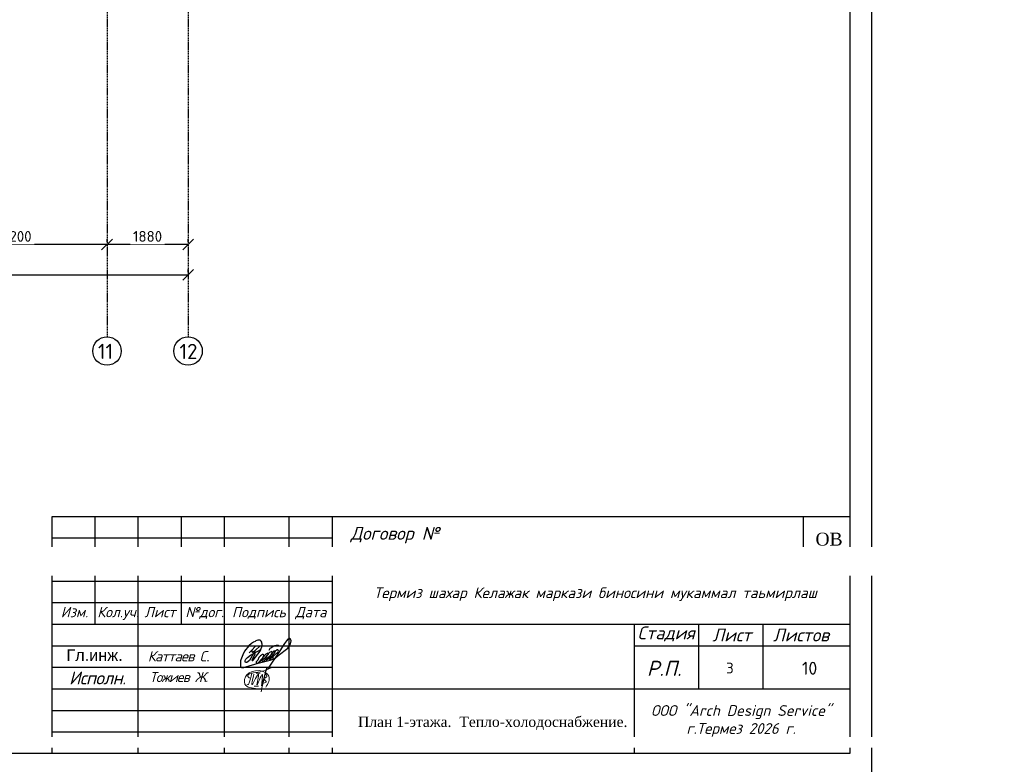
# Model space of a CAD drawing. Header units: inches. Extents: x 8001 to 766003, y -84601 to 563258.
# Tile 91 of 169: x 269355 to 292189, y 406623 to 423892. Entities that reach past the tile are written whole.
import ezdxf
from ezdxf import colors
from ezdxf.entities.mleader import LeaderData, LeaderLine
from ezdxf.math import Vec2, Vec3

# ---------------------------------------------------------------- set-up
doc = ezdxf.new("R2010")
doc.units = ezdxf.units.IN
doc.header["$MEASUREMENT"] = 0
doc.linetypes.add('Dashed', pattern=[19.05, 12.7, -6.35])
for name, color, linetype, lineweight in [('-N1-B1-', 5, 'Continuous', 50), ('_0', 7, 'Continuous', 15), ('текст', 7, 'Continuous', 25), ('ФВС-3', 7, 'Continuous', 25)]:
    doc.layers.add(name, color=color, linetype=linetype, lineweight=lineweight)
doc.layers.add('liniya', color=7, linetype='Continuous')
doc.layers.add('PDF_Text', color=7, linetype='Continuous', true_color=0x002eb8)
doc.styles.add('ISOCPEUR_1.00', font='isocpeui.ttf')
doc.styles.add('MyStyle', font='isocpeur.ttf', dxfattribs={"height": 400})
doc.styles.add('OOO-Kazar', font='txt')
doc.styles.add('PDF ISOCPEUR', font='isocpeur.ttf')
doc.styles.add('seviyorum', font='times.ttf')
doc.styles.get("Standard").update_dxf_attribs({"font": 'arial.ttf'})
doc.styles.add('Text style', font='isocpeur.ttf', dxfattribs={"height": 250})
doc.styles.add('TIMES', font='times.ttf')
doc.dimstyles.new('Dim Style', dxfattribs={"dimtxt": 250, "dimasz": 250, "dimexe": 125, "dimexo": 62.5, "dimgap": 62.5, "dimtad": 1, "dimdec": 0, "dimtxsty": 'Text style', "dimblk": 'OBLIQUE', "dimcen": 250, "dimclrd": 256, "dimclre": 256, "dimclrt": 256, "dimadec": 0, "dimazin": 0, "dimtfac": 1, "dimtdec": 0, "dimtmove": 0, "dimatfit": 3, "dimldrblk": 'OBLIQUE', "dimfxl": 1, "dimlwd": -1, "dimlwe": -1, "dimarcsym": 0})

# ---------------------------------------------------------------- blocks, each defined once
blk = doc.blocks.new('_Oblique')
at = {"color": 0, "linetype": 'ByBlock', "lineweight": -2}
blk.add_line((-0.5, -0.5), (0.5, 0.5), dxfattribs=at)
blk = doc.blocks.new('*D221')
at = {"transparency": 16777216}
for p, q in [((248648, 177079), (248648, 177142)), ((250528, 177017), (248648, 177017)), ((250528, 177079), (250528, 177142))]:
    blk.add_line(p, q, dxfattribs=at)
at = {"layer": 'Defpoints', "color": 0, "transparency": 16777216}
for p in [(248648, 177017), (248648, 177017), (250528, 177017)]:
    blk.add_point(p, dxfattribs=at)
at = {"transparency": 16777216, "xscale": 250, "yscale": 250, "zscale": 250, "rotation": 180}
blk.add_blockref('_Oblique', (248648, 177017), dxfattribs=at)
at = {"transparency": 16777216, "xscale": 250, "yscale": 250, "zscale": 250}
blk.add_blockref('_Oblique', (250528, 177017), dxfattribs=at)
at = {"transparency": 16777216, "insert": (249588, 177204), "char_height": 250, "attachment_point": 5, "style": 'Text style', "bg_fill": 3, "box_fill_scale": 1.25, "bg_fill_color": 256, "bg_fill_true_color": 13158600, "bg_fill_transparency": 0}
blk.add_mtext('1880', dxfattribs=at)
blk = doc.blocks.new('*D222')
at = {"transparency": 16777216}
for p, q in [((244448, 177079), (244448, 177142)), ((248648, 177017), (244448, 177017)), ((248648, 177079), (248648, 177142))]:
    blk.add_line(p, q, dxfattribs=at)
at = {"layer": 'Defpoints', "color": 0, "transparency": 16777216}
for p in [(244448, 177017), (244448, 177017), (248648, 177017)]:
    blk.add_point(p, dxfattribs=at)
at = {"transparency": 16777216, "xscale": 250, "yscale": 250, "zscale": 250, "rotation": 180}
blk.add_blockref('_Oblique', (244448, 177017), dxfattribs=at)
at = {"transparency": 16777216, "xscale": 250, "yscale": 250, "zscale": 250}
blk.add_blockref('_Oblique', (248648, 177017), dxfattribs=at)
at = {"transparency": 16777216, "insert": (246548, 177204), "char_height": 250, "attachment_point": 5, "style": 'Text style', "bg_fill": 3, "box_fill_scale": 1.25, "bg_fill_color": 256, "bg_fill_true_color": 13158600, "bg_fill_transparency": 0}
blk.add_mtext('4200', dxfattribs=at)
blk = doc.blocks.new('*D230')
at = {"transparency": 16777216}
for p, q in [((176598, 176387), (176598, 176186)), ((176598, 176311), (250528, 176311)), ((250528, 176374), (250528, 176436))]:
    blk.add_line(p, q, dxfattribs=at)
at = {"layer": 'Defpoints', "color": 0, "transparency": 16777216}
for p in [(176598, 176450), (250528, 176311), (250528, 176311)]:
    blk.add_point(p, dxfattribs=at)
at = {"transparency": 16777216, "xscale": 250, "yscale": 250, "zscale": 250, "rotation": 180}
blk.add_blockref('_Oblique', (176598, 176311), dxfattribs=at)
at = {"transparency": 16777216, "xscale": 250, "yscale": 250, "zscale": 250}
blk.add_blockref('_Oblique', (250528, 176311), dxfattribs=at)
at = {"transparency": 16777216, "insert": (213563, 176499), "char_height": 250, "attachment_point": 5, "style": 'Text style', "bg_fill": 3, "box_fill_scale": 1.25, "bg_fill_color": 256, "bg_fill_true_color": 13158600, "bg_fill_transparency": 0}
blk.add_mtext('74330', dxfattribs=at)
blk = doc.blocks.new('gfnfd')
at = {"layer": '_0', "color": 5, "ltscale": 100}
for points in [[(6520817.7, 2413293.9), (6520848.3, 2413293.6)], [(6520801, 2413191.6), (6520834.5, 2413191.6)]]:
    blk.add_lwpolyline(points, dxfattribs=at)
blk.add_arc((6518800.2, 2413812.4), 2051.1, 342.79532, 345.32891, dxfattribs=at)
for points in [[(6520891.3, 2413186), (6520915, 2413229.1), (6520915.3, 2413268.7), (6520745.7, 2413281.4), (6520730.3, 2413208), (6520826.7, 2413172.7)], [(6520765.3, 2413254.6), (6520754.2, 2413268.5), (6520847.3, 2413304.6), (6520939, 2413338.6)], [(6520800.2, 2413285.4), (6520787, 2413204.9), (6520836.4, 2413284.7), (6520823.2, 2413202), (6520865.6, 2413283.3), (6520858, 2413196.4), (6520894.9, 2413321.6), (6520855, 2413150)], [(6520887.9, 2413287.6), (6520900.4, 2413265.9), (6520878.9, 2413249.6), (6520895.2, 2413224), (6520870, 2413212.6), (6520870.2, 2413206.7)], [(6520759.5, 2413205.7), (6520745.6, 2413203.3)]]:
    blk.add_spline(points, degree=3, dxfattribs=at)
blk = doc.blocks.new('rrwerewrewrewrew')
at = {"color": 5}
for points in [[(387872, 564817), (385461, 560165, 0.5555675), (386382, 560107), (391670, 566719), (392907, 570003, 0.1652467), (392907, 572723, 0.4373519), (390680, 575054, 0.1925367), (387853, 574100), (386571, 573489), (385290, 572586), (383117, 570710), (380078, 566719), (378699, 564105), (377285, 560326), (377078, 559578, 0.0785228), (377003, 555809, 0.2301942), (377694, 554621, 0.0887128), (377781, 554616, 0.0887128), (379419, 554812, 0.0887128), (381084, 555304), (390088, 557920), (399004, 560086), (402154, 561376)], [(387980, 570424), (385421, 567493, 0.2289988), (385508, 566433, 0.4148871), (386276, 566280), (387929, 567230), (391574, 570827), (387929, 567230), (383602, 559965), (381685, 558391), (380818, 558391), (380448, 559062), (380582, 559876), (380932, 560780), (382245, 562139), (384351, 563843), (392166, 568035)], [(390507, 558635), (395529, 562210), (397057, 563852), (397766, 564614), (397257, 565308), (395804, 564684), (393930, 562390), (393187, 560845, 0.2425571), (393041, 559580, 0.403283), (393704, 559264), (399431, 563972), (400603, 565962), (400228, 566548), (398635, 565939), (397633, 564795), (395782, 562481), (395782, 560295), (396385, 560295), (399478, 562450), (401915, 565049, 0.0481341), (402290, 566969, 0.1195267), (400636, 565910), (398470, 562543), (398470, 560904), (398892, 560600), (405033, 566245, 0.1215434), (405033, 567557, 0.358457), (404400, 567908, 0.1500372), (402713, 566737), (401915, 565049), (401358, 564455, 0.1033271), (401119, 561843, 0.5753384), (401471, 561164, 0.1529521), (402959, 561934), (404869, 563552), (412161, 569153), (414224, 572291), (414531, 574421), (414044, 575728), (413253, 576151), (412242, 575691), (411129, 574552), (409777, 572512), (406098, 567138), (396979, 553520)], [(398349, 567683, -0.1723995), (399516, 569357, -0.0937472), (402528, 571150, -0.2781187), (405794, 570727)], [(393348, 564247, 0.1582973), (390735, 562114), (389962, 560238), (388831, 559169, 0.4981733), (388831, 558274, 0.2094685), (389828, 557885), (393236, 561652), (394204, 563658, 0.4643233), (393929, 564350), (393348, 564299), (393348, 564247)]]:
    blk.add_lwpolyline(points, format="xyb", dxfattribs=at)
blk.add_lwpolyline([(385421, 567493), (383513, 565557)], dxfattribs=at)
blk = doc.blocks.new('_None')
blk = doc.blocks.new('sjjg')
at = {"color": 1, "linetype": 'Dashed', "ltscale": 2}
for p, q in [((248647.8, 228095.7), (248647.8, 174874.9)), ((250527.8, 228095.7), (250527.8, 174874.9))]:
    blk.add_line(p, q, dxfattribs=at)
for centre in [(248647.8, 174544.9), (250527.8, 174544.9)]:
    blk.add_circle(centre, 330)
at = {"layer": 'PDF_Text', "color": 0, "style": 'PDF ISOCPEUR'}
for s, p in [('11', (248436.6, 174361.2)), ('12', (250328.3, 174359.9))]:
    blk.add_text(s, height=351.72, dxfattribs=at).set_placement(p)
dim = blk.add_linear_dim(base=(248647.8, 177016.5), p1=(250527.8, 177016.5), p2=(248647.8, 177016.5), dimstyle='Dim Style', override={"dimtfill": 1, "dimarcsym": 1})
dim.commit()
dim.dimension.update_dxf_attribs({"geometry": '*D221', "text_midpoint": (249587.8, 177204)})
dim = blk.add_linear_dim(base=(250527.8, 176311.2), p1=(176597.8, 176450), p2=(250527.8, 176311.2), text='74330', dimstyle='Dim Style', override={"dimtfill": 1, "dimarcsym": 1})
dim.commit()
dim.dimension.update_dxf_attribs({"geometry": '*D230', "text_midpoint": (213562.8, 176498.7)})
dim = blk.add_linear_dim(base=(244447.8, 177016.5), p1=(248647.8, 177016.5), p2=(244447.8, 177016.5), dimstyle='Dim Style', override={"dimtfill": 1, "dimarcsym": 1})
dim.commit()
dim.dimension.update_dxf_attribs({"geometry": '*D222', "text_midpoint": (246547.8, 177204)})

msp = doc.modelspace()

# ---------------------------------------------------------------- linework, layer by layer
at = {"color": 7, "linetype": 'Continuous'}
for p, q in [((270105.77, 412372.808), (288605.77, 412372.808)), ((271105.77, 409872.808), (271105.77, 412372.808)), ((272105.77, 406872.808), (272105.77, 412372.808)), ((273105.77, 409872.808), (273105.77, 412372.808)), ((274105.77, 406872.808), (274105.77, 412372.808)), ((275605.77, 406872.808), (275605.77, 412372.808)), ((276605.77, 406872.808), (276605.77, 412372.808)), ((276605.77, 411372.808), (288605.77, 411372.808)), ((270105.77, 410372.808), (276605.77, 410372.808)), ((270105.77, 409872.808), (276605.77, 409872.808)), ((276605.77, 409872.808), (288605.77, 409872.808)), ((283605.77, 409872.808), (283605.77, 406872.808)), ((285105.77, 408372.808), (285105.77, 409872.808)), ((286599.932, 408372.808), (286599.932, 409872.808)), ((283605.77, 409372.808), (288605.77, 409372.808)), ((276605.77, 408372.808), (288605.77, 408372.808))]:
    msp.add_line(p, q, dxfattribs=at)
at = {"linetype": 'ByBlock', "ltscale": 0.1}
msp.add_line((287525.77, 412372.808), (287525.77, 411372.808), dxfattribs=at)
for points in [[(189105.77, 475772.808), (289105.77, 475772.808), (289105.77, 406372.808), (189105.77, 406372.808)], [(191105.77, 475272.808), (288605.77, 475272.808), (288605.77, 406872.808), (191105.77, 406872.808)]]:
    msp.add_lwpolyline(points, close=True)
msp.add_lwpolyline([(270105.77, 412372.808), (288605.77, 412372.808), (288605.77, 406872.808), (270105.77, 406872.808)], close=True, dxfattribs=at)
at = {"color": 7, "linetype": 'Continuous'}
for points in [[(270105.77, 411872.808), (276605.77, 411872.808)], [(270105.77, 411372.808), (276605.77, 411372.808)], [(270105.77, 410872.808), (276605.77, 410872.808)], [(270105.77, 409372.808), (276605.77, 409372.808)], [(270105.77, 408872.808), (276605.77, 408872.808)], [(270105.77, 408372.808), (276605.77, 408372.808)], [(270105.77, 407872.808), (276605.77, 407872.808)], [(270105.77, 407372.808), (276605.77, 407372.808)]]:
    msp.add_lwpolyline(points, dxfattribs=at)

# ---------------------------------------------------------------- block references
at = {"color": 6, "xscale": 0.03125, "yscale": 0.03125, "zscale": 0.03125}
msp.add_blockref('rrwerewrewrewrew', (262694.132, 391533.003), dxfattribs=at)
at = {"layer": '_0', "xscale": 3, "yscale": 3, "zscale": 3}
msp.add_blockref('gfnfd', (-19287613.564, -6831142.825), dxfattribs=at)

# ---------------------------------------------------------------- texts
at = {"color": 0, "lineweight": 30, "style": 'TIMES'}
msp.add_text('План 1-этажа.  Тепло-холодоснабжение. ', height=240, dxfattribs=at).set_placement((277200.592, 407489.236))
at = {"insert": (272325.77, 409128.123), "char_height": 240, "width": 2180, "attachment_point": 4}
msp.add_mtext('{\\fISOCPEUR|b0|i1|c204|p34;\\T0.9;Каттаев С}.', dxfattribs=at)
at = {"attachment_point": 1, "style": 'MyStyle'}
for s, width, insert, char_height in [('3', 541.26649, (285737.263, 408981.02), 250), ('10', 968.8472, (287495.865, 409000.619), 300)]:
    msp.add_mtext_dynamic_manual_height_columns(s, width=width, gutter_width=1250, heights=[0], dxfattribs=dict(at, insert=insert, char_height=char_height))
at = {"layer": 'liniya', "insert": (270437.784, 409290.683), "char_height": 270, "width": 1161.89216, "attachment_point": 1}
msp.add_mtext('Гл.инж.', dxfattribs=at)
at = {"layer": 'текст', "color": 0, "style": 'seviyorum'}
msp.add_text('ОВ', height=300, dxfattribs=at).set_placement((287809.881, 411694.946))
at = {"layer": 'ФВС-3', "color": 0, "linetype": 'Continuous', "lineweight": 5, "style": 'OOO-Kazar'}
for s, insert, char_height, attachment_point in [('{\\fISOCPEUR|b0|i1|c204|p34;Договор №}', (278056.246, 411747.892), 300, 8), ('{\\fISOCPEUR|b0|i1|c204|p34;Изм.}', (270625.126, 410273.237), 240, 2), ('{\\fISOCPEUR|b0|i1|c204|p34;Кол.уч.}', (271637.161, 410273.237), 240, 2), ('{\\fISOCPEUR|b0|i1|c204|p34;Лист}', (272609.259, 410273.237), 240, 2), ('{\\fISOCPEUR|b0|i1|c204|p34;№дог.}', (273645.151, 410273.237), 240, 2), ('{\\fISOCPEUR|b0|i1|c204|p34;Подпись}', (274902.236, 410273.237), 240, 2), ('{\\fISOCPEUR|b0|i1|c204|p34;Дата}', (276106.878, 410273.237), 240, 2), ('{\\fISOCPEUR|b0|i1|c204|p34;Стадия}', (284346.906, 409472.808), 300, 8), ('{\\fISOCPEUR|b0|i1|c204|p34;Лист }', (285871.126, 409472.808), 300, 8), ('{\\fISOCPEUR|b0|i1|c204|p34;Листов }', (287475.133, 409472.808), 300, 8), ('{\\fISOCPEUR|b0|i1|c204|p34;Р.П.}', (284301.638, 408672.808), 350, 8), ('{\\fISOCPEUR|b0|i1|c204|p34;\\T0.95;Исполн.}', (271157.627, 408776.557), 300, 2)]:
    msp.add_mtext(s, dxfattribs=dict(at, insert=insert, char_height=char_height, attachment_point=attachment_point))
at = {"layer": 'ФВС-3', "linetype": 'Continuous', "lineweight": 5, "style": 'OOO-Kazar'}
for s, insert, char_height, attachment_point in [('{\\fISOCPEUR|b0|i1|c204|p34;Термиз шахар Келажак маркази биносини мукаммал таьмирлаш\\P  }', (282705.43, 409991.395), 250, 8), ('{\\fISOCPEUR|b0|i1|c204|p34;\\T0.9;Тожиев Ж.}', (273040.583, 408759.578), 230, 2), ('{\\fISOCPEUR|b0|i1|c204|p34;ООО "Arch Design Service"\\Pг.Термез 20\\fISOCPEUR|b0|i1|c0|p34;26\\fISOCPEUR|b0|i1|c204|p34; г.\\P  }', (286084.662, 406843.961), 250, 8)]:
    msp.add_mtext(s, dxfattribs=dict(at, insert=insert, char_height=char_height, attachment_point=attachment_point))

# ---------------------------------------------------------------- next in the draw order: block references
msp.add_blockref('sjjg', (22732.416, 241661.909))

# ---------------------------------------------------------------- next in the draw order: leaders
at = {"layer": '-N1-B1-', "color": 0}
ml = msp.add_multileader_mtext('Standard', dxfattribs=at)
ml.set_content('{\\C0;Выпуск К1-4 \\P∅110 L=5000}', color=(0, 0, 0), style='ISOCPEUR_1.00')
ml.set_leader_properties(color=256, linetype='ByLayer', lineweight=15)
ml.set_arrow_properties(name='NONE')
ml.build(insert=Vec2(0, 0))
ml.multileader.update_dxf_attribs({"text_left_attachment_type": 6, "text_right_attachment_type": 6, "dogleg_length": 0.125, "arrow_head_size": 160000, "scale": 200})
ctx = ml.context
ctx.base_point, ctx.scale, ctx.char_height, ctx.arrow_head_size, ctx.landing_gap_size, ctx.plane_origin = Vec3(467167.812, 411364.577), 200, 250, 160000, 0, Vec3(479100.486, 414740.301)
ctx.left_attachment, ctx.right_attachment, ctx.text_align_type = 6, 6, 1
notes = []
notes.append((ctx, [(1, (1, 1, 0), (467142.786, 411364.577), (1, 0), 25.026, [(2, [(467357.688, 409215.81)], 0, [])])]))
ctx.mtext.insert, ctx.mtext.rotation, ctx.mtext.width, ctx.mtext.alignment, ctx.mtext.flow_direction = Vec3(468163.835, 411664.577), 6.283185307, 2397.18407, 2, 5
ctx.mtext.has_bg_fill, ctx.mtext.bg_color, ctx.mtext.bg_scale_factor, ctx.mtext.bg_transparency, ctx.mtext.use_window_bg_color = 1, -1073741824, 1, 0, 1
ml = msp.add_multileader_mtext('Standard', dxfattribs=at)
ml.set_content('{\\C0;Латок}', color=(0, 0, 0), style='ISOCPEUR_1.00')
ml.set_leader_properties(color=256, linetype='ByLayer', lineweight=15)
ml.set_arrow_properties(name='NONE')
ml.build(insert=Vec2(0, 0))
ml.multileader.update_dxf_attribs({"text_left_attachment_type": 6, "text_right_attachment_type": 6, "dogleg_length": 0.125, "arrow_head_size": 160000, "scale": 200})
ctx = ml.context
ctx.base_point, ctx.scale, ctx.char_height, ctx.arrow_head_size, ctx.landing_gap_size, ctx.plane_origin = Vec3(467038.636, 406955.22), 200, 250, 160000, 0, Vec3(480784.864, 413924.633)
ctx.left_attachment, ctx.right_attachment, ctx.text_align_type = 6, 6, 1
notes.append((ctx, [(0, (1, 1, 0), (468060.631, 406955.22), (-1, 0), 25.026, [(2, [(469297.993, 409091.711)], 0, [])])]))
ctx.mtext.insert, ctx.mtext.rotation, ctx.mtext.width, ctx.mtext.alignment, ctx.mtext.flow_direction = Vec3(467537.121, 407255.22), 6.283185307, 2397.18407, 2, 5
ctx.mtext.has_bg_fill, ctx.mtext.bg_color, ctx.mtext.bg_scale_factor, ctx.mtext.bg_transparency, ctx.mtext.use_window_bg_color = 1, -1073741824, 1, 0, 1
for ctx, leaders in notes:
    for number, flags, end, landing, length, lines in leaders:
        leader = LeaderData()
        leader.index, (leader.has_last_leader_line, leader.has_dogleg_vector, leader.attachment_direction) = number, flags
        leader.last_leader_point, leader.dogleg_vector, leader.dogleg_length = Vec3(end), Vec3(landing), length
        for number, points, colour, breaks in lines:
            line = LeaderLine()
            line.index, line.vertices, line.color, line.breaks = number, Vec3.list(points), colors.encode_raw_color(colour), breaks
            leader.lines.append(line)
        ctx.leaders.append(leader)

doc.saveas('drawing.dxf')
